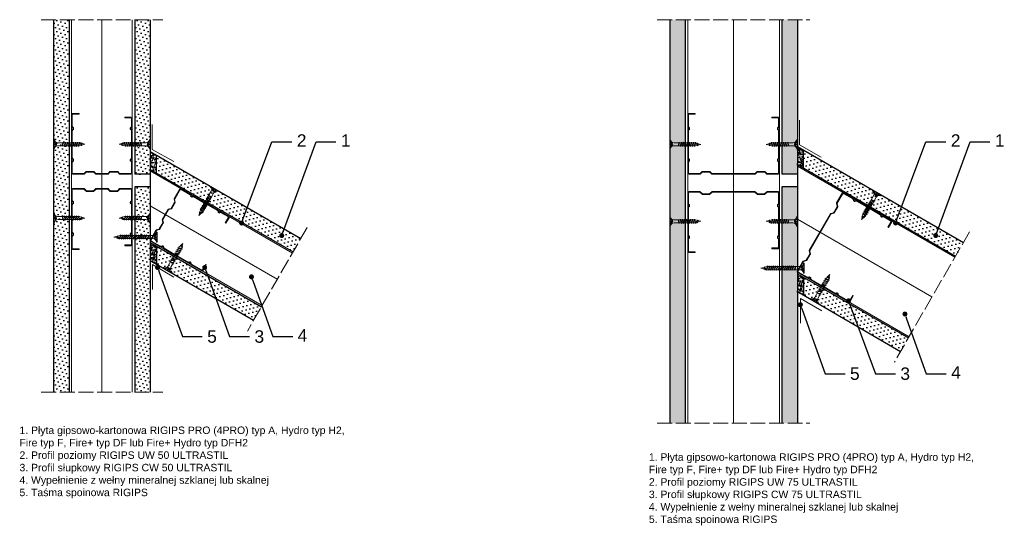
# Model space of a CAD drawing. Header units: millimetres. Extents: x 1651 to 2995, y 577 to 1691.
# Tile 3 of 4: x 1651 to 2443, y 1285 to 1691. Entities that reach past the tile are written whole.
import ezdxf
from ezdxf import colors
from ezdxf.entities.mleader import LeaderData, LeaderLine
from ezdxf.math import Vec2, Vec3

# ---------------------------------------------------------------- set-up
doc = ezdxf.new("R2010")
doc.units = ezdxf.units.MM
doc.linetypes.add('ACAD_ISO02W100', pattern=[15, 12, -3])
for name, color, linetype, lineweight in [('_ISOVER WELNA', 7, 'BATTING', 9), ('_RIGIPS AKCESORIA', 7, 'Continuous', 18), ('_RIGIPS G-K', 7, 'Continuous', 25), ('_RIGIPS PROFIL', 7, 'Continuous', 18), ('OPISY', 7, 'Continuous', 9), ('PRZERYWANA', 7, 'ACAD_ISO02W100', 9)]:
    doc.layers.add(name, color=color, linetype=linetype, lineweight=lineweight)
doc.styles.get("Standard").update_dxf_attribs({"font": 'arial.ttf'})
doc.linetypes.add('BATTING', pattern='A,0.00254,-2.54,[134,ltypeshp.shx,S=2.54,R=0,X=-2.54,Y=0],-5.08,[134,ltypeshp.shx,S=2.54,R=180,X=2.54,Y=0],-2.54', length=10.16254)
pattern_1 = [(7.5, (0.9, 0), (1.1542497, 2.1592223), [0, -1.9304, 0, -2.159, 0, -2.06375]), (337.5, (0.9, 0), (3.7385557, 1.9801355), [0, -1.0414, 0, -1.7399, 0, -0.66675]), (297.5, (-0.4528, 0.781), (3.4286904, -1.9712577), [0, -0.635, 0, -2.286, 0, -2.9845]), (287.5, (-0.4528, 0.781), (3.8636197, -0.943579), [0, -0.3175, 0, -1.4986, 0, -1.7145])]

# ---------------------------------------------------------------- blocks, each defined once
blk = doc.blocks.new('TN 25')
at = {"layer": '_RIGIPS AKCESORIA'}
for p, q in [((0, -0.84), (0, 7.16)), ((0, 7.16), (0.46, 7.16)), ((0.46, 4.78), (0, 4.78)), ((0, 3.5), (1.77, 3.5)), ((0, 2.83), (1.77, 2.83)), ((0.46, 1.64), (0, 1.64)), ((0.46, 7.16), (0.46, 4.78)), ((0.46, -0.84), (0.46, 1.64)), ((1.77, 3.5), (1.77, 4.2)), ((1.77, 2.83), (1.77, 2.18)), ((3.02, 4.46), (8.47, 4.46)), ((7.49, 2.01), (3.55, 2.01)), ((7.12, 4.46), (7.12, 3.18)), ((8.03, 2.01), (7.12, 4.46)), ((7.12, 3.18), (7.65, 1.53)), ((7.65, 1.53), (8.03, 2.01)), ((9.41, 2.01), (8.03, 2.01)), ((8.47, 4.46), (8.79, 5)), ((9.61, 1.51), (8.47, 4.46)), ((8.79, 5), (9.93, 2.01)), ((9, 4.46), (10.1, 4.46)), ((9.93, 2.01), (9.61, 1.51)), ((11.04, 2.01), (9.93, 2.01)), ((10.1, 4.46), (10.41, 5)), ((11.23, 1.51), (10.1, 4.46)), ((10.41, 5), (11.56, 2.01)), ((10.62, 4.46), (11.67, 4.46)), ((11.56, 2.01), (11.23, 1.51)), ((12.61, 2.01), (11.56, 2.01)), ((11.67, 4.46), (11.99, 5)), ((12.81, 1.51), (11.67, 4.46)), ((11.99, 5), (13.14, 2.01)), ((12.2, 4.46), (13.21, 4.46)), ((13.14, 2.01), (12.81, 1.51)), ((14.15, 2.01), (13.14, 2.01)), ((13.21, 4.46), (13.52, 5)), ((14.34, 1.51), (13.21, 4.46)), ((13.52, 5), (14.67, 2.01)), ((13.73, 4.46), (14.8, 4.46)), ((14.67, 2.01), (14.34, 1.51)), ((15.74, 2.01), (14.67, 2.01)), ((14.8, 4.46), (15.12, 5)), ((15.94, 1.51), (14.8, 4.46)), ((15.12, 5), (16.26, 2.01)), ((15.33, 4.46), (16.42, 4.46)), ((16.26, 2.01), (15.94, 1.51)), ((17.36, 2.01), (16.26, 2.01)), ((16.42, 4.46), (16.73, 5)), ((17.55, 1.51), (16.42, 4.46)), ((16.73, 5), (17.88, 2.01)), ((16.94, 4.46), (17.99, 4.46)), ((17.88, 2.01), (17.55, 1.51)), ((18.93, 2.01), (17.88, 2.01)), ((17.99, 4.46), (18.31, 5)), ((19.13, 1.51), (17.99, 4.46)), ((18.31, 5), (19.45, 2.01)), ((18.52, 4.46), (19.68, 4.46)), ((19.45, 2.01), (19.13, 1.51)), ((19.45, 2.01), (20.62, 2.01)), ((19.68, 4.46), (20, 5)), ((20.82, 1.51), (19.68, 4.46)), ((20, 5), (21.14, 2.01)), ((20.21, 4.46), (20.7, 4.46)), ((20.7, 4.46), (22.28, 3.98)), ((21.14, 2.01), (20.82, 1.51)), ((21.14, 2.01), (21.81, 2.12)), ((21.85, 1.83), (21.67, 3.28)), ((21.67, 3.28), (22.14, 2.4)), ((22.14, 2.4), (21.85, 1.83)), ((22.7, 2.36), (22.14, 2.4)), ((22.28, 3.98), (22.56, 4.37)), ((22.7, 2.36), (22.28, 3.98)), ((22.56, 4.37), (23.03, 2.71)), ((23.03, 2.71), (22.7, 2.36)), ((22.71, 3.85), (25, 3.24)), ((25, 3.24), (23.03, 2.71)), ((0, -0.84), (0.46, -0.84))]:
    blk.add_line(p, q, dxfattribs=at)
for centre, major_axis, ratio, start_param, end_param in [((3.09, 7.67), (0.17, 3.2), 0.826134, 1.773653, 3.180586), ((-0.04, 0.9), (0, 3.93), 0.848176, -0.720942, -0.151112), ((3.37, -1.57), (0.28, 3.57), 0.832181, 0.035984, 1.430787), ((-2.73, 15.91), (0, 14.76), 0.848176, 3.399396, 3.475072), ((0.59, 4.62), (0, 2.81), 0.848176, 3.475072, 3.862535), ((1.66, 3.18), (0, 0.895), 0.848176, -1.552777, -0.720942), ((1.66, 3.18), (0, 0.895), 0.848176, 3.862535, 4.730408)]:
    blk.add_ellipse(centre, major_axis=major_axis, ratio=ratio, start_param=start_param, end_param=end_param, dxfattribs=at)
blk = doc.blocks.new('CW 50 ULTRASTIL')
h = blk.add_hatch()
h.set_pattern_fill('ANSI31', color=256, scale=0.5, style=0)
h.paths.add_polyline_path([(28.56, 40.65, -0.198912), (28.71, 41), (30.21, 42.51, 0.198912), (30.36, 42.86), (30.36, 48.45, 0.198912), (30.21, 48.8), (28.71, 50.31, -0.198912), (28.56, 50.66), (28.56, 59.85, -0.198912), (28.71, 60.2), (30.21, 61.71, 0.198912), (30.36, 62.06), (30.36, 67.65, 0.198912), (30.21, 68), (28.71, 69.51, -0.198912), (28.56, 69.86), (28.56, 78.31, -0.414214), (29.36, 79.11), (37.68, 79.11, -0.198912), (38.04, 78.96), (38.74, 78.25, 0.198912), (39.1, 78.11), (39.68, 78.11, 0.198912), (40.04, 78.25), (40.74, 78.96, -0.198912), (41.1, 79.11), (50.38, 79.11, -0.198912), (50.74, 78.96), (51.44, 78.25, 0.198912), (51.8, 78.11), (52.38, 78.11, 0.198912), (52.74, 78.25), (53.44, 78.96, -0.198912), (53.8, 79.11), (63.08, 79.11, -0.198912), (63.44, 78.96), (64.14, 78.25, 0.198912), (64.5, 78.11), (65.08, 78.11, 0.198912), (65.44, 78.25), (66.14, 78.96, -0.198912), (66.5, 79.11), (75.66, 79.11, -0.414214), (76.46, 78.31), (76.46, 73.66), (77.01, 73.66), (77.01, 78.86, 0.414214), (76.21, 79.66), (66.5, 79.66, 0.198912), (66.14, 79.51), (65.44, 78.8, -0.198912), (65.08, 78.66), (64.5, 78.66, -0.198912), (64.14, 78.8), (63.44, 79.51, 0.198912), (63.08, 79.66), (53.8, 79.66, 0.198912), (53.44, 79.51), (52.74, 78.8, -0.198912), (52.38, 78.66), (51.8, 78.66, -0.198912), (51.44, 78.8), (50.74, 79.51, 0.198912), (50.38, 79.66), (41.1, 79.66, 0.198912), (40.74, 79.51), (40.04, 78.8, -0.198912), (39.68, 78.66), (39.1, 78.66, -0.198912), (38.74, 78.8), (38.04, 79.51, 0.198912), (37.68, 79.66), (28.81, 79.66, 0.414214), (28.01, 78.86), (28.01, 69.86, 0.198912), (28.16, 69.51), (29.66, 68, -0.198912), (29.81, 67.65), (29.81, 62.06, -0.198912), (29.66, 61.71), (28.16, 60.2, 0.198912), (28.01, 59.85), (28.01, 50.66, 0.198912), (28.16, 50.31), (29.66, 48.8, -0.198912), (29.81, 48.45), (29.81, 42.86, -0.198912), (29.66, 42.51), (28.16, 41, 0.198912), (28.01, 40.65), (28.01, 31.66, 0.414214), (28.81, 30.86), (37.68, 30.86, 0.198912), (38.04, 31), (38.74, 31.71, -0.198912), (39.1, 31.86), (39.68, 31.86, -0.198912), (40.04, 31.71), (40.74, 31, 0.198912), (41.1, 30.86), (50.38, 30.86, 0.198912), (50.74, 31), (51.44, 31.71, -0.198912), (51.8, 31.86), (52.38, 31.86, -0.198912), (52.74, 31.71), (53.44, 31, 0.198912), (53.8, 30.86), (63.08, 30.86, 0.198912), (63.44, 31), (64.14, 31.71, -0.198912), (64.5, 31.86), (65.08, 31.86, -0.198912), (65.44, 31.71), (66.14, 31, 0.198912), (66.5, 30.86), (73.21, 30.86, 0.414214), (74.01, 31.66), (74.01, 36.86), (73.46, 36.86), (73.46, 32.21, -0.414214), (72.66, 31.41), (66.5, 31.41, -0.198912), (66.14, 31.55), (65.44, 32.26, 0.198912), (65.08, 32.41), (64.5, 32.41, 0.198912), (64.14, 32.26), (63.44, 31.55, -0.198912), (63.08, 31.41), (53.8, 31.41, -0.198912), (53.44, 31.55), (52.74, 32.26, 0.198912), (52.38, 32.41), (51.8, 32.41, 0.198912), (51.44, 32.26), (50.74, 31.55, -0.198912), (50.38, 31.41), (41.1, 31.41, -0.198912), (40.74, 31.55), (40.04, 32.26, 0.198912), (39.68, 32.41), (39.1, 32.41, 0.198912), (38.74, 32.26), (38.04, 31.55, -0.198912), (37.68, 31.41), (29.36, 31.41, -0.414214), (28.56, 32.21)])
at = {"layer": '_RIGIPS PROFIL'}
for p, q in [((37.68, 79.66), (28.81, 79.66)), ((38.04, 79.51), (38.74, 78.8)), ((40.74, 79.51), (40.04, 78.8)), ((50.38, 79.66), (41.1, 79.66)), ((50.74, 79.51), (51.44, 78.8)), ((53.44, 79.51), (52.74, 78.8)), ((53.8, 79.66), (63.08, 79.66)), ((63.44, 79.51), (64.14, 78.8)), ((66.14, 79.51), (65.44, 78.8)), ((76.21, 79.66), (66.5, 79.66)), ((28.01, 78.86), (28.01, 69.86)), ((28.56, 78.31), (28.56, 69.86)), ((37.68, 79.11), (29.36, 79.11)), ((38.04, 78.96), (38.74, 78.25)), ((39.68, 78.66), (39.1, 78.66)), ((39.68, 78.11), (39.1, 78.11)), ((40.74, 78.96), (40.04, 78.25)), ((50.38, 79.11), (41.1, 79.11)), ((50.74, 78.96), (51.44, 78.25)), ((52.38, 78.66), (51.8, 78.66)), ((52.38, 78.11), (51.8, 78.11)), ((53.44, 78.96), (52.74, 78.25)), ((53.8, 79.11), (63.08, 79.11)), ((63.44, 78.96), (64.14, 78.25)), ((65.08, 78.66), (64.5, 78.66)), ((65.08, 78.11), (64.5, 78.11)), ((66.14, 78.96), (65.44, 78.25)), ((75.66, 79.11), (66.5, 79.11)), ((76.46, 73.66), (76.46, 78.31)), ((76.46, 73.66), (77.01, 73.66)), ((77.01, 73.66), (77.01, 78.86)), ((29.66, 68), (28.16, 69.51)), ((30.21, 68), (28.71, 69.51)), ((29.81, 67.65), (29.81, 62.06)), ((30.36, 67.65), (30.36, 62.06)), ((28.01, 59.85), (28.01, 50.66)), ((29.66, 61.71), (28.16, 60.2)), ((28.56, 59.85), (28.56, 50.66)), ((30.21, 61.71), (28.71, 60.2)), ((29.66, 48.8), (28.16, 50.31)), ((30.21, 48.8), (28.71, 50.31)), ((29.81, 42.86), (29.81, 48.45)), ((30.36, 42.86), (30.36, 48.45)), ((28.01, 31.66), (28.01, 40.65)), ((29.66, 42.51), (28.16, 41)), ((28.56, 32.21), (28.56, 40.65)), ((30.21, 42.51), (28.71, 41)), ((38.04, 31.55), (38.74, 32.26)), ((38.04, 31), (38.74, 31.71)), ((39.68, 32.41), (39.1, 32.41)), ((39.68, 31.86), (39.1, 31.86)), ((40.74, 31.55), (40.04, 32.26)), ((40.74, 31), (40.04, 31.71)), ((50.74, 31.55), (51.44, 32.26)), ((50.74, 31), (51.44, 31.71)), ((52.38, 32.41), (51.8, 32.41)), ((52.38, 31.86), (51.8, 31.86)), ((53.44, 31.55), (52.74, 32.26)), ((53.44, 31), (52.74, 31.71)), ((63.44, 31.55), (64.14, 32.26)), ((63.44, 31), (64.14, 31.71)), ((65.08, 32.41), (64.5, 32.41)), ((65.08, 31.86), (64.5, 31.86)), ((66.14, 31.55), (65.44, 32.26)), ((66.14, 31), (65.44, 31.71)), ((73.46, 36.86), (73.46, 32.21)), ((73.46, 36.86), (74.01, 36.86)), ((74.01, 36.86), (74.01, 31.66)), ((37.68, 30.86), (28.81, 30.86)), ((37.68, 31.41), (29.36, 31.41)), ((50.38, 31.41), (41.1, 31.41)), ((50.38, 30.86), (41.1, 30.86)), ((53.8, 31.41), (63.08, 31.41)), ((53.8, 30.86), (63.08, 30.86)), ((72.66, 31.41), (66.5, 31.41)), ((73.21, 30.86), (66.5, 30.86))]:
    blk.add_line(p, q, dxfattribs=at)
for centre, radius, start, end in [((28.81, 78.86), 0.8, 90, 180), ((37.68, 79.16), 0.5, 45, 90), ((41.1, 79.16), 0.5, 90, 135), ((50.38, 79.16), 0.5, 45, 90), ((53.8, 79.16), 0.5, 90, 135), ((63.08, 79.16), 0.5, 45, 90), ((66.5, 79.16), 0.5, 90, 135), ((76.21, 78.86), 0.8, 0, 90), ((29.36, 78.31), 0.8, 90, 180), ((37.68, 78.61), 0.5, 45, 90), ((39.1, 79.16), 0.5, 225, 270), ((39.1, 78.61), 0.5, 225, 270), ((39.68, 79.16), 0.5, 270, 315), ((39.68, 78.61), 0.5, 270, 315), ((41.1, 78.61), 0.5, 90, 135), ((50.38, 78.61), 0.5, 45, 90), ((51.8, 79.16), 0.5, 225, 270), ((51.8, 78.61), 0.5, 225, 270), ((52.38, 79.16), 0.5, 270, 315), ((52.38, 78.61), 0.5, 270, 315), ((53.8, 78.61), 0.5, 90, 135), ((63.08, 78.61), 0.5, 45, 90), ((64.5, 79.16), 0.5, 225, 270), ((64.5, 78.61), 0.5, 225, 270), ((65.08, 79.16), 0.5, 270, 315), ((65.08, 78.61), 0.5, 270, 315), ((66.5, 78.61), 0.5, 90, 135), ((75.66, 78.31), 0.8, 0, 90), ((28.51, 69.86), 0.5, 180, 225), ((29.06, 69.86), 0.5, 180, 225), ((29.31, 67.65), 0.5, 0, 45), ((29.86, 67.65), 0.5, 0, 45), ((28.51, 59.85), 0.5, 135, 180), ((29.06, 59.85), 0.5, 135, 180), ((29.31, 62.06), 0.5, 315, 0), ((29.86, 62.06), 0.5, 315, 0), ((28.51, 50.66), 0.5, 180, 225), ((29.06, 50.66), 0.5, 180, 225), ((29.31, 48.45), 0.5, 0, 45), ((29.86, 48.45), 0.5, 0, 45), ((28.51, 40.65), 0.5, 135, 180), ((29.06, 40.65), 0.5, 135, 180), ((29.31, 42.86), 0.5, 315, 0), ((29.86, 42.86), 0.5, 315, 0), ((29.36, 32.21), 0.8, 180, 270), ((39.1, 31.91), 0.5, 90, 135), ((39.1, 31.36), 0.5, 90, 135), ((39.68, 31.91), 0.5, 45, 90), ((39.68, 31.36), 0.5, 45, 90), ((51.8, 31.91), 0.5, 90, 135), ((51.8, 31.36), 0.5, 90, 135), ((52.38, 31.91), 0.5, 45, 90), ((52.38, 31.36), 0.5, 45, 90), ((64.5, 31.91), 0.5, 90, 135), ((64.5, 31.36), 0.5, 90, 135), ((65.08, 31.91), 0.5, 45, 90), ((65.08, 31.36), 0.5, 45, 90), ((72.66, 32.21), 0.8, 270, 0), ((28.81, 31.66), 0.8, 180, 270), ((37.68, 31.91), 0.5, 270, 315), ((37.68, 31.36), 0.5, 270, 315), ((41.1, 31.91), 0.5, 225, 270), ((41.1, 31.36), 0.5, 225, 270), ((50.38, 31.91), 0.5, 270, 315), ((50.38, 31.36), 0.5, 270, 315), ((53.8, 31.91), 0.5, 225, 270), ((53.8, 31.36), 0.5, 225, 270), ((63.08, 31.91), 0.5, 270, 315), ((63.08, 31.36), 0.5, 270, 315), ((66.5, 31.91), 0.5, 225, 270), ((66.5, 31.36), 0.5, 225, 270), ((73.21, 31.66), 0.8, 270, 0)]:
    blk.add_arc(centre, radius, start, end, dxfattribs=at)
blk = doc.blocks.new('CW 75 ULTRASTIL')
h = blk.add_hatch()
h.set_pattern_fill('ANSI31', color=256, scale=0.5, style=0)
h.paths.add_polyline_path([(106.07, 103.31, -0.414214), (106.87, 104.11), (115.19, 104.11, -0.198912), (115.55, 103.96), (116.25, 103.25, 0.198912), (116.61, 103.11), (117.19, 103.11, 0.198912), (117.55, 103.25), (118.25, 103.96, -0.198912), (118.61, 104.11), (127.89, 104.11, -0.198912), (128.25, 103.96), (128.95, 103.25, 0.198912), (129.31, 103.11), (129.89, 103.11, 0.198912), (130.25, 103.25), (130.95, 103.96, -0.198912), (131.31, 104.11), (140.59, 104.11, -0.198912), (140.95, 103.96), (141.65, 103.25, 0.198912), (142.01, 103.11), (142.59, 103.11, 0.198912), (142.95, 103.25), (143.65, 103.96, -0.198912), (144.01, 104.11), (153.17, 104.11, -0.414214), (153.97, 103.31), (153.97, 98.66), (154.52, 98.66), (154.52, 103.86, 0.414214), (153.72, 104.66), (144.01, 104.66, 0.198912), (143.65, 104.51), (142.95, 103.8, -0.198912), (142.59, 103.66), (142.01, 103.66, -0.198912), (141.65, 103.8), (140.95, 104.51, 0.198912), (140.59, 104.66), (131.31, 104.66, 0.198912), (130.95, 104.51), (130.25, 103.8, -0.198912), (129.89, 103.66), (129.31, 103.66, -0.198912), (128.95, 103.8), (128.25, 104.51, 0.198912), (127.89, 104.66), (118.61, 104.66, 0.198912), (118.25, 104.51), (117.55, 103.8, -0.198912), (117.19, 103.66), (116.61, 103.66, -0.198912), (116.25, 103.8), (115.55, 104.51, 0.198912), (115.19, 104.66), (106.32, 104.66, 0.414214), (105.52, 103.86), (105.52, 94.86, 0.198912), (105.67, 94.51), (107.17, 93, -0.198912), (107.32, 92.65), (107.32, 87.06, -0.198912), (107.17, 86.71), (105.67, 85.2, 0.198912), (105.52, 84.85), (105.52, 50.66, 0.198912), (105.67, 50.31), (107.17, 48.8, -0.198912), (107.32, 48.45), (107.32, 42.86, -0.198912), (107.17, 42.51), (105.67, 41, 0.198912), (105.52, 40.65), (105.52, 31.66, 0.414214), (106.32, 30.86), (115.19, 30.86, 0.198912), (115.55, 31), (116.25, 31.71, -0.198912), (116.61, 31.86), (117.19, 31.86, -0.198912), (117.55, 31.71), (118.25, 31, 0.198912), (118.61, 30.86), (127.89, 30.86, 0.198912), (128.25, 31), (128.95, 31.71, -0.198912), (129.31, 31.86), (129.89, 31.86, -0.198912), (130.25, 31.71), (130.95, 31, 0.198912), (131.31, 30.86), (140.59, 30.86, 0.198912), (140.95, 31), (141.65, 31.71, -0.198912), (142.01, 31.86), (142.59, 31.86, -0.198912), (142.95, 31.71), (143.65, 31, 0.198912), (144.01, 30.86), (150.72, 30.86, 0.414214), (151.52, 31.66), (151.52, 36.86), (150.97, 36.86), (150.97, 32.21, -0.414214), (150.17, 31.41), (144.01, 31.41, -0.198912), (143.65, 31.55), (142.95, 32.26, 0.198912), (142.59, 32.41), (142.01, 32.41, 0.198912), (141.65, 32.26), (140.95, 31.55, -0.198912), (140.59, 31.41), (131.31, 31.41, -0.198912), (130.95, 31.55), (130.25, 32.26, 0.198912), (129.89, 32.41), (129.31, 32.41, 0.198912), (128.95, 32.26), (128.25, 31.55, -0.198912), (127.89, 31.41), (118.61, 31.41, -0.198912), (118.25, 31.55), (117.55, 32.26, 0.198912), (117.19, 32.41), (116.61, 32.41, 0.198912), (116.25, 32.26), (115.55, 31.55, -0.198912), (115.19, 31.41), (106.87, 31.41, -0.414214), (106.07, 32.21), (106.07, 40.65, -0.198912), (106.22, 41), (107.72, 42.51, 0.198912), (107.87, 42.86), (107.87, 48.45, 0.198912), (107.72, 48.8), (106.22, 50.31, -0.198912), (106.07, 50.66), (106.07, 84.85, -0.198912), (106.22, 85.2), (107.72, 86.71, 0.198912), (107.87, 87.06), (107.87, 92.65, 0.198912), (107.72, 93), (106.22, 94.51, -0.198912), (106.07, 94.86)])
at = {"layer": '_RIGIPS PROFIL'}
for p, q in [((105.52, 103.86), (105.52, 94.86)), ((106.07, 103.31), (106.07, 94.86)), ((115.19, 104.66), (106.32, 104.66)), ((115.19, 104.11), (106.87, 104.11)), ((115.55, 104.51), (116.25, 103.8)), ((115.55, 103.96), (116.25, 103.25)), ((117.19, 103.66), (116.61, 103.66)), ((117.19, 103.11), (116.61, 103.11)), ((118.25, 104.51), (117.55, 103.8)), ((118.25, 103.96), (117.55, 103.25)), ((127.89, 104.66), (118.61, 104.66)), ((127.89, 104.11), (118.61, 104.11)), ((128.25, 104.51), (128.95, 103.8)), ((128.25, 103.96), (128.95, 103.25)), ((129.89, 103.66), (129.31, 103.66)), ((129.89, 103.11), (129.31, 103.11)), ((130.95, 104.51), (130.25, 103.8)), ((130.95, 103.96), (130.25, 103.25)), ((131.31, 104.66), (140.59, 104.66)), ((131.31, 104.11), (140.59, 104.11)), ((140.95, 104.51), (141.65, 103.8)), ((140.95, 103.96), (141.65, 103.25)), ((142.59, 103.66), (142.01, 103.66)), ((142.59, 103.11), (142.01, 103.11)), ((143.65, 104.51), (142.95, 103.8)), ((143.65, 103.96), (142.95, 103.25)), ((153.72, 104.66), (144.01, 104.66)), ((153.17, 104.11), (144.01, 104.11)), ((153.97, 98.66), (153.97, 103.31)), ((154.52, 98.66), (154.52, 103.86)), ((153.97, 98.66), (154.52, 98.66)), ((107.17, 93), (105.67, 94.51)), ((107.72, 93), (106.22, 94.51)), ((107.32, 92.65), (107.32, 87.06)), ((107.87, 92.65), (107.87, 87.06)), ((105.52, 84.85), (105.52, 50.66)), ((107.17, 86.71), (105.67, 85.2)), ((106.07, 84.85), (106.07, 50.66)), ((107.72, 86.71), (106.22, 85.2)), ((107.17, 48.8), (105.67, 50.31)), ((107.72, 48.8), (106.22, 50.31)), ((107.32, 42.86), (107.32, 48.45)), ((107.87, 42.86), (107.87, 48.45)), ((105.52, 31.66), (105.52, 40.65)), ((107.17, 42.51), (105.67, 41)), ((106.07, 32.21), (106.07, 40.65)), ((107.72, 42.51), (106.22, 41)), ((115.55, 31.55), (116.25, 32.26)), ((115.55, 31), (116.25, 31.71)), ((117.19, 32.41), (116.61, 32.41)), ((117.19, 31.86), (116.61, 31.86)), ((118.25, 31.55), (117.55, 32.26)), ((118.25, 31), (117.55, 31.71)), ((128.25, 31.55), (128.95, 32.26)), ((128.25, 31), (128.95, 31.71)), ((129.89, 32.41), (129.31, 32.41)), ((129.89, 31.86), (129.31, 31.86)), ((130.95, 31.55), (130.25, 32.26)), ((130.95, 31), (130.25, 31.71)), ((140.95, 31.55), (141.65, 32.26)), ((140.95, 31), (141.65, 31.71)), ((142.59, 32.41), (142.01, 32.41)), ((142.59, 31.86), (142.01, 31.86)), ((143.65, 31.55), (142.95, 32.26)), ((143.65, 31), (142.95, 31.71)), ((150.97, 36.86), (150.97, 32.21)), ((150.97, 36.86), (151.52, 36.86)), ((151.52, 36.86), (151.52, 31.66)), ((115.19, 30.86), (106.32, 30.86)), ((115.19, 31.41), (106.87, 31.41)), ((127.89, 31.41), (118.61, 31.41)), ((127.89, 30.86), (118.61, 30.86)), ((131.31, 31.41), (140.59, 31.41)), ((131.31, 30.86), (140.59, 30.86)), ((150.17, 31.41), (144.01, 31.41)), ((150.72, 30.86), (144.01, 30.86))]:
    blk.add_line(p, q, dxfattribs=at)
for centre, radius, start, end in [((106.32, 103.86), 0.8, 90, 180), ((106.87, 103.31), 0.8, 90, 180), ((115.19, 104.16), 0.5, 45, 90), ((115.19, 103.61), 0.5, 45, 90), ((116.61, 104.16), 0.5, 225, 270), ((116.61, 103.61), 0.5, 225, 270), ((117.19, 104.16), 0.5, 270, 315), ((117.19, 103.61), 0.5, 270, 315), ((118.61, 104.16), 0.5, 90, 135), ((118.61, 103.61), 0.5, 90, 135), ((127.89, 104.16), 0.5, 45, 90), ((127.89, 103.61), 0.5, 45, 90), ((129.31, 104.16), 0.5, 225, 270), ((129.31, 103.61), 0.5, 225, 270), ((129.89, 104.16), 0.5, 270, 315), ((129.89, 103.61), 0.5, 270, 315), ((131.31, 104.16), 0.5, 90, 135), ((131.31, 103.61), 0.5, 90, 135), ((140.59, 104.16), 0.5, 45, 90), ((140.59, 103.61), 0.5, 45, 90), ((142.01, 104.16), 0.5, 225, 270), ((142.01, 103.61), 0.5, 225, 270), ((142.59, 104.16), 0.5, 270, 315), ((142.59, 103.61), 0.5, 270, 315), ((144.01, 104.16), 0.5, 90, 135), ((144.01, 103.61), 0.5, 90, 135), ((153.17, 103.31), 0.8, 0, 90), ((153.72, 103.86), 0.8, 0, 90), ((106.02, 94.86), 0.5, 180, 225), ((106.57, 94.86), 0.5, 180, 225), ((106.82, 92.65), 0.5, 0, 45), ((107.37, 92.65), 0.5, 0, 45), ((106.02, 84.85), 0.5, 135, 180), ((106.57, 84.85), 0.5, 135, 180), ((106.82, 87.06), 0.5, 315, 0), ((107.37, 87.06), 0.5, 315, 0), ((106.02, 50.66), 0.5, 180, 225), ((106.57, 50.66), 0.5, 180, 225), ((106.82, 48.45), 0.5, 0, 45), ((107.37, 48.45), 0.5, 0, 45), ((106.02, 40.65), 0.5, 135, 180), ((106.57, 40.65), 0.5, 135, 180), ((106.82, 42.86), 0.5, 315, 0), ((107.37, 42.86), 0.5, 315, 0), ((106.87, 32.21), 0.8, 180, 270), ((116.61, 31.91), 0.5, 90, 135), ((116.61, 31.36), 0.5, 90, 135), ((117.19, 31.91), 0.5, 45, 90), ((117.19, 31.36), 0.5, 45, 90), ((129.31, 31.91), 0.5, 90, 135), ((129.31, 31.36), 0.5, 90, 135), ((129.89, 31.91), 0.5, 45, 90), ((129.89, 31.36), 0.5, 45, 90), ((142.01, 31.91), 0.5, 90, 135), ((142.01, 31.36), 0.5, 90, 135), ((142.59, 31.91), 0.5, 45, 90), ((142.59, 31.36), 0.5, 45, 90), ((150.17, 32.21), 0.8, 270, 0), ((106.32, 31.66), 0.8, 180, 270), ((115.19, 31.91), 0.5, 270, 315), ((115.19, 31.36), 0.5, 270, 315), ((118.61, 31.91), 0.5, 225, 270), ((118.61, 31.36), 0.5, 225, 270), ((127.89, 31.91), 0.5, 270, 315), ((127.89, 31.36), 0.5, 270, 315), ((131.31, 31.91), 0.5, 225, 270), ((131.31, 31.36), 0.5, 225, 270), ((140.59, 31.91), 0.5, 270, 315), ((140.59, 31.36), 0.5, 270, 315), ((144.01, 31.91), 0.5, 225, 270), ((144.01, 31.36), 0.5, 225, 270), ((150.72, 31.66), 0.8, 270, 0)]:
    blk.add_arc(centre, radius, start, end, dxfattribs=at)
blk = doc.blocks.new('TN 35')
at = {"layer": '_RIGIPS AKCESORIA'}
for p, q in [((0, -0.84), (0, 7.16)), ((0, 7.16), (0.46, 7.16)), ((0.46, 4.78), (0, 4.78)), ((0, 3.5), (1.77, 3.5)), ((0, 2.83), (1.77, 2.83)), ((0.46, 1.64), (0, 1.64)), ((0.46, 7.16), (0.46, 4.78)), ((0.46, -0.84), (0.46, 1.64)), ((1.77, 3.5), (1.77, 4.2)), ((1.77, 2.83), (1.77, 2.18)), ((3.02, 4.46), (8.47, 4.46)), ((7.49, 2.01), (3.55, 2.01)), ((7.12, 4.46), (7.12, 3.18)), ((8.03, 2.01), (7.12, 4.46)), ((7.12, 3.18), (7.65, 1.53)), ((7.65, 1.53), (8.03, 2.01)), ((9.41, 2.01), (8.03, 2.01)), ((8.47, 4.46), (8.79, 5)), ((9.61, 1.51), (8.47, 4.46)), ((8.79, 5), (9.93, 2.01)), ((9, 4.46), (10.1, 4.46)), ((9.93, 2.01), (9.61, 1.51)), ((11.04, 2.01), (9.93, 2.01)), ((10.1, 4.46), (10.41, 5)), ((11.23, 1.51), (10.1, 4.46)), ((10.41, 5), (11.56, 2.01)), ((10.62, 4.46), (11.67, 4.46)), ((11.56, 2.01), (11.23, 1.51)), ((12.61, 2.01), (11.56, 2.01)), ((11.67, 4.46), (11.99, 5)), ((12.81, 1.51), (11.67, 4.46)), ((11.99, 5), (13.14, 2.01)), ((12.2, 4.46), (13.21, 4.46)), ((13.14, 2.01), (12.81, 1.51)), ((14.15, 2.01), (13.14, 2.01)), ((13.21, 4.46), (13.52, 5)), ((14.34, 1.51), (13.21, 4.46)), ((13.52, 5), (14.67, 2.01)), ((13.73, 4.46), (14.8, 4.46)), ((14.67, 2.01), (14.34, 1.51)), ((15.74, 2.01), (14.67, 2.01)), ((14.8, 4.46), (15.12, 5)), ((15.94, 1.51), (14.8, 4.46)), ((15.12, 5), (16.26, 2.01)), ((15.33, 4.46), (16.42, 4.46)), ((16.26, 2.01), (15.94, 1.51)), ((17.36, 2.01), (16.26, 2.01)), ((16.42, 4.46), (16.73, 5)), ((17.55, 1.51), (16.42, 4.46)), ((16.73, 5), (17.88, 2.01)), ((16.94, 4.46), (17.99, 4.46)), ((17.88, 2.01), (17.55, 1.51)), ((18.93, 2.01), (17.84, 2.01)), ((17.99, 4.46), (18.31, 5)), ((19.13, 1.51), (17.99, 4.46)), ((18.31, 5), (19.45, 2.01)), ((18.52, 4.46), (19.57, 4.46)), ((19.45, 2.01), (19.13, 1.51)), ((20.51, 2.01), (19.41, 2.01)), ((19.57, 4.46), (19.88, 5)), ((20.7, 1.51), (19.57, 4.46)), ((19.88, 5), (21.03, 2.01)), ((20.09, 4.46), (21.14, 4.46)), ((21.03, 2.01), (20.7, 1.51)), ((22.08, 2.01), (20.99, 2.01)), ((21.14, 4.46), (21.46, 5)), ((22.28, 1.51), (21.14, 4.46)), ((21.46, 5), (22.6, 2.01)), ((21.67, 4.46), (22.72, 4.46)), ((22.6, 2.01), (22.28, 1.51)), ((23.66, 2.01), (22.56, 2.01)), ((22.72, 4.46), (23.03, 5)), ((23.85, 1.51), (22.72, 4.46)), ((23.03, 5), (24.18, 2.01)), ((23.24, 4.46), (24.29, 4.46)), ((24.18, 2.01), (23.85, 1.51)), ((25.23, 2.01), (24.14, 2.01)), ((24.29, 4.46), (24.61, 5)), ((25.43, 1.51), (24.29, 4.46)), ((24.61, 5), (25.75, 2.01)), ((24.81, 4.46), (25.87, 4.46)), ((25.75, 2.01), (25.43, 1.51)), ((26.81, 2.01), (25.71, 2.01)), ((25.87, 4.46), (26.18, 5)), ((27, 1.51), (25.87, 4.46)), ((26.18, 5), (27.33, 2.01)), ((26.39, 4.46), (27.44, 4.46)), ((27.33, 2.01), (27, 1.51)), ((28.38, 2.01), (27.33, 2.01)), ((27.44, 4.46), (27.76, 5)), ((28.58, 1.51), (27.44, 4.46)), ((27.76, 5), (28.9, 2.01)), ((27.96, 4.46), (29.13, 4.46)), ((28.9, 2.01), (28.58, 1.51)), ((28.9, 2.01), (30.07, 2.01)), ((29.13, 4.46), (29.45, 5)), ((30.27, 1.51), (29.13, 4.46)), ((29.45, 5), (30.59, 2.01)), ((29.65, 4.46), (30.15, 4.46)), ((30.15, 4.46), (31.73, 3.98)), ((30.59, 2.01), (30.27, 1.51)), ((30.59, 2.01), (31.26, 2.12)), ((31.3, 1.83), (31.12, 3.28)), ((31.12, 3.28), (31.59, 2.4)), ((31.59, 2.4), (31.3, 1.83)), ((32.15, 2.36), (31.59, 2.4)), ((31.73, 3.98), (32.01, 4.37)), ((32.15, 2.36), (31.73, 3.98)), ((32.01, 4.37), (32.48, 2.71)), ((32.48, 2.71), (32.15, 2.36)), ((32.16, 3.85), (35, 3.24)), ((35, 3.24), (32.48, 2.71)), ((0, -0.84), (0.46, -0.84))]:
    blk.add_line(p, q, dxfattribs=at)
for centre, major_axis, ratio, start_param, end_param in [((3.09, 7.67), (0.17, 3.2), 0.826134, 1.773653, 3.180586), ((-0.04, 0.9), (0, 3.93), 0.848176, -0.720942, -0.151112), ((3.37, -1.57), (0.28, 3.57), 0.832181, 0.035984, 1.430787), ((-2.73, 15.91), (0, 14.76), 0.848176, 3.399396, 3.475072), ((0.59, 4.62), (0, 2.81), 0.848176, 3.475072, 3.862535), ((1.66, 3.18), (0, 0.895), 0.848176, -1.552777, -0.720942), ((1.66, 3.18), (0, 0.895), 0.848176, 3.862535, 4.730408)]:
    blk.add_ellipse(centre, major_axis=major_axis, ratio=ratio, start_param=start_param, end_param=end_param, dxfattribs=at)
blk = doc.blocks.new('_Dot')
at = {"color": 0, "linetype": 'ByBlock', "lineweight": -2}
blk.add_line((-0.5, 0), (-1, 0), dxfattribs=at)
at = {"color": 0, "linetype": 'ByBlock', "const_width": 0.5}
blk.add_lwpolyline([(-0.25, 0, 1), (0.25, 0, 1)], format="xyb", close=True, dxfattribs=at)

msp = doc.modelspace()

# ---------------------------------------------------------------- hatches: boundary and pattern name
at = {"layer": '_RIGIPS G-K'}
h = msp.add_hatch(dxfattribs=at)
h.set_pattern_fill('DOTS', color=256, scale=2, angle=45, style=0)
h.set_pattern_definition([(45, (-0.9, 0), (-1.122532, 3.367596), [0, -3.175])])
h.paths.add_polyline_path([(1690.6, 1691.17), (1678.1, 1691.17), (1678.1, 1391.56), (1690.6, 1391.56)])
h = msp.add_hatch(dxfattribs=at)
h.set_pattern_fill('DOTS', color=256, scale=2, angle=45, style=0)
h.set_pattern_definition([(45, (0.9, 0), (-1.122532, 3.367596), [0, -3.175])])
h.paths.add_polyline_path([(1743.4, 1566.86), (1755.9, 1566.86), (1755.9, 1691.17), (1743.4, 1691.17)])
h.paths.add_polyline_path([(1755.9, 1556.86), (1743.4, 1556.86), (1743.4, 1391.56), (1755.9, 1391.56)])
h = msp.add_hatch(dxfattribs=at)
h.set_pattern_fill('DOTS', color=256, scale=2, angle=45, style=0)
h.set_pattern_definition([(45, (273.0353, -7e-13), (-1.122532, 3.367596), [0, -3.175])])
h.paths.add_polyline_path([(2186.57, 1691.17), (2174.07, 1691.17), (2174.07, 1366.56), (2186.57, 1366.56)])
h = msp.add_hatch(dxfattribs=at)
h.set_pattern_fill('DOTS', color=256, scale=2, angle=45, style=0)
h.set_pattern_definition([(45, (363.3353, -7e-13), (-1.122532, 3.367596), [0, -3.175])])
h.paths.add_polyline_path([(2264.37, 1566.86), (2276.87, 1566.86), (2276.87, 1691.17), (2264.37, 1691.17)])
h.paths.add_polyline_path([(2276.87, 1556.86), (2264.37, 1556.86), (2264.37, 1366.56), (2276.87, 1366.56)])
h = msp.add_hatch(dxfattribs=at)
h.set_pattern_fill('AR-SAND', color=256, scale=0.05, angle=-30, style=0)
h.set_pattern_definition([(7.5, (274.8353, -7e-13), (1.1542497, 2.1592223), [0, -1.9304, 0, -2.159, 0, -2.06375]), (337.5, (274.8353, -7e-13), (3.7385557, 1.9801355), [0, -1.0414, 0, -1.7399, 0, -0.66675]), (297.5, (273.4825, 0.781), (3.4286904, -1.9712577), [0, -0.635, 0, -2.286, 0, -2.9845]), (287.5, (273.4825, 0.781), (3.8636197, -0.943579), [0, -0.3175, 0, -1.4986, 0, -1.7145])])
h.paths.add_polyline_path([(2281.79, 1586.24), (2276.87, 1589.08), (2276.87, 1574.65), (2281.79, 1571.81)])
h = msp.add_hatch(dxfattribs=at)
h.set_pattern_fill('DOTS', color=256, scale=2, angle=15, style=0)
h.set_pattern_definition([(15, (274.8353, -7e-13), (0.7116568, 3.4776897), [0, -3.175])])
h.paths.add_polyline_path([(2281.79, 1586.24), (2281.79, 1571.81), (2404.25, 1501.11), (2410.5, 1511.93)])
h = msp.add_hatch(dxfattribs=at)
h.set_pattern_fill('AR-SAND', color=256, scale=0.05, angle=-30, style=0)
h.set_pattern_definition(pattern_1)
h.paths.add_polyline_path([(1760.9, 1582.37), (1755.9, 1585.26), (1755.9, 1570.83), (1760.9, 1567.94)])
h = msp.add_hatch(dxfattribs=at)
h.set_pattern_fill('DOTS', color=256, scale=2, angle=15, style=0)
h.set_pattern_definition([(15, (0.9, 0), (0.7116568, 3.4776897), [0, -3.175])])
h.paths.add_polyline_path([(1760.9, 1582.37), (1760.9, 1567.94), (1870.85, 1504.46), (1877.1, 1515.28)])
h = msp.add_hatch(dxfattribs=at)
h.set_pattern_fill('AR-SAND', color=256, scale=0.05, angle=-30, style=0)
h.set_pattern_definition(pattern_1)
h.paths.add_polyline_path([(1760.9, 1509.05), (1755.9, 1511.94), (1755.9, 1497.5), (1760.9, 1494.62)])
h = msp.add_hatch(dxfattribs=at)
h.set_pattern_fill('DOTS', color=256, scale=2, angle=15, style=0)
h.set_pattern_definition([(15, (-525.808, 1078.9112), (0.7116568, 3.4776897), [0, -3.175])])
h.paths.add_polyline_path([(1760.9, 1509.05), (1760.9, 1494.62), (1839.1, 1449.46), (1845.35, 1460.29)])
h = msp.add_hatch(dxfattribs=at)
h.set_pattern_fill('AR-SAND', color=256, scale=0.05, angle=-30, style=0)
h.set_pattern_definition([(7.5, (521.7948, -25), (1.1542497, 2.1592223), [0, -1.9304, 0, -2.159, 0, -2.06375]), (337.5, (521.7948, -25), (3.7385557, 1.9801355), [0, -1.0414, 0, -1.7399, 0, -0.66675]), (297.5, (520.442, -24.219), (3.4286904, -1.9712577), [0, -0.635, 0, -2.286, 0, -2.9845]), (287.5, (520.442, -24.219), (3.8636197, -0.943579), [0, -0.3175, 0, -1.4986, 0, -1.7145])])
h.paths.add_polyline_path([(2281.79, 1484.05), (2276.79, 1486.94), (2276.79, 1472.5), (2281.79, 1469.62)])
h = msp.add_hatch(dxfattribs=at)
h.set_pattern_fill('DOTS', color=256, scale=2, angle=15, style=0)
h.set_pattern_definition([(15, (-4.913, 1053.9112), (0.7116568, 3.4776897), [0, -3.175])])
h.paths.add_polyline_path([(2281.79, 1484.05), (2281.79, 1469.62), (2360, 1424.46), (2366.25, 1435.29)])

# ---------------------------------------------------------------- linework, layer by layer
at = {"layer": '_ISOVER WELNA', "ltscale": 2.4}
for p, q in [((1717, 1691.17), (1717, 1391.56)), ((1858.1, 1482.37), (1755.9, 1541.38))]:
    msp.add_line(p, q, dxfattribs=at)
at = {"layer": '_ISOVER WELNA', "ltscale": 3.6}
for p, q in [((2225.47, 1691.17), (2225.47, 1366.56)), ((2385.25, 1468.2), (2276.87, 1530.77))]:
    msp.add_line(p, q, dxfattribs=at)
at = {"layer": '_RIGIPS AKCESORIA'}
for p, q in [((2278.72, 1610.41), (2278.72, 1590.41)), ((1757.44, 1606.84), (1757.44, 1586.84)), ((1757.44, 1586.84), (1774.89, 1577.06)), ((2278.72, 1590.41), (2296.16, 1580.63)), ((1757.74, 1474.24), (1757.74, 1494.24)), ((1757.74, 1494.24), (1774.98, 1484.1)), ((2279.3, 1447.05), (2279.3, 1467.05)), ((2279.3, 1467.05), (2296.54, 1456.91))]:
    msp.add_line(p, q, dxfattribs=at)
at = {"layer": '_RIGIPS G-K'}
for p, q in [((1678.1, 1691.17), (1678.1, 1391.56)), ((1690.6, 1691.17), (1690.6, 1391.56)), ((1743.4, 1691.17), (1743.4, 1566.86)), ((1755.9, 1691.17), (1755.9, 1566.86)), ((2174.07, 1691.17), (2174.07, 1366.56)), ((2186.57, 1691.17), (2186.57, 1366.56)), ((2264.37, 1691.17), (2264.37, 1566.86)), ((2276.87, 1691.17), (2276.87, 1566.86)), ((2276.87, 1589.08), (2410.5, 1511.93)), ((2281.79, 1571.81), (2281.79, 1586.24)), ((1755.9, 1585.26), (1877.1, 1515.28)), ((1760.9, 1567.94), (1760.9, 1582.37)), ((1755.9, 1570.83), (1870.85, 1504.46)), ((2276.87, 1574.65), (2404.25, 1501.11)), ((1755.9, 1566.86), (1743.4, 1566.86)), ((1755.9, 1566.86), (1755.9, 1391.56)), ((2276.87, 1566.86), (2264.37, 1566.86)), ((2276.87, 1566.86), (2276.87, 1366.56)), ((1755.9, 1556.86), (1743.4, 1556.86)), ((1743.4, 1556.86), (1743.4, 1391.56)), ((2276.87, 1556.86), (2264.37, 1556.86)), ((2264.37, 1556.86), (2264.37, 1366.56)), ((1755.9, 1511.94), (1845.35, 1460.29)), ((1760.9, 1509.05), (1760.9, 1494.62)), ((1755.9, 1497.5), (1839.1, 1449.46)), ((2276.87, 1486.89), (2366.25, 1435.29)), ((2281.79, 1484.05), (2281.79, 1469.62)), ((2276.87, 1472.46), (2360, 1424.46))]:
    msp.add_line(p, q, dxfattribs=at)
at = {"layer": '_RIGIPS PROFIL'}
for p, q in [((1692.6, 1691.17), (1692.6, 1391.56)), ((1741.4, 1691.17), (1741.4, 1391.56)), ((2188.57, 1691.17), (2188.57, 1366.56)), ((2262.37, 1691.17), (2262.37, 1366.56)), ((1755.9, 1569.56), (1870.3, 1503.5)), ((2276.87, 1573.38), (2403.7, 1500.15)), ((1755.9, 1513.21), (1845.9, 1461.24)), ((2276.87, 1488.16), (2366.8, 1436.24))]:
    msp.add_line(p, q, dxfattribs=at)
at = {"layer": 'PRZERYWANA'}
for p, q in [((1668.1, 1691.17), (1765.9, 1691.17)), ((2164.07, 1691.17), (2286.87, 1691.17)), ((2164.07, 1691.17), (2261.87, 1691.17)), ((1882.1, 1523.94), (1834.1, 1440.8)), ((2415.5, 1520.59), (2355, 1415.8)), ((1668.1, 1391.56), (1765.9, 1391.56)), ((2164.07, 1366.56), (2286.87, 1366.56))]:
    msp.add_line(p, q, dxfattribs=at)

# ---------------------------------------------------------------- block references
at = {"layer": '_RIGIPS AKCESORIA', "xscale": -1}
for p, rotation in [((1678.1, 1594.19), 180), ((2174.07, 1594.11), 180), ((1810.44, 1553.77), 59.99999999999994), ((2343.83, 1550.42), 59.99999999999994)]:
    msp.add_blockref('TN 25', p, dxfattribs=dict(at, rotation=rotation))
at = {"layer": '_RIGIPS AKCESORIA'}
for p, rotation in [((1755.9, 1594.19), 180), ((2276.87, 1594.11), 180), ((1772.44, 1487.95), 59.99999999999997), ((2293.33, 1462.95), 59.99999999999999)]:
    msp.add_blockref('TN 25', p, dxfattribs=dict(at, rotation=rotation))
for p in [(1678.1, 1528.39), (2174.07, 1525.78)]:
    msp.add_blockref('TN 25', p, dxfattribs=at)
at = {"layer": '_RIGIPS AKCESORIA', "xscale": -1}
for name, p in [('TN 25', (1755.9, 1528.39)), ('TN 25', (2276.87, 1525.78)), ('TN 35', (1761.5, 1513.11)), ('TN 35', (2282.39, 1488.11))]:
    msp.add_blockref(name, p, dxfattribs=at)
at = {"layer": '_RIGIPS PROFIL', "rotation": 90}
for name, p in [('CW 50 ULTRASTIL', (1772.25, 1538.85)), ('CW 75 ULTRASTIL', (2293.23, 1461.34))]:
    msp.add_blockref(name, p, dxfattribs=at)
at = {"layer": '_RIGIPS PROFIL', "xscale": -1}
for name, p, rotation in [('CW 50 ULTRASTIL', (1772.25, 1583.45), 90), ('CW 50 ULTRASTIL', (1771.15, 1596.38), 150), ('CW 75 ULTRASTIL', (2293.23, 1658.54), 90), ('CW 75 ULTRASTIL', (2237.42, 1631.79), 150.0000000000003)]:
    msp.add_blockref(name, p, dxfattribs=dict(at, rotation=rotation))

# ---------------------------------------------------------------- texts
at = {"char_height": 6, "attachment_point": 1}
for s, insert, width in [('1. Płyta gipsowo-kartonowa RIGIPS PRO (4PRO) typ A, Hydro typ H2, Fire typ F, Fire+ typ DF lub Fire+ Hydro typ DFH2\\P2. Profil poziomy RIGIPS UW 50 ULTRASTIL\\P3. Profil słupkowy RIGIPS CW 50 ULTRASTIL\\P4. Wypełnienie z wełny mineralnej szklanej lub skalnej\\P5. Taśma spoinowa RIGIPS', (1650.62, 1363.99), 261.9182), ('1. Płyta gipsowo-kartonowa RIGIPS PRO (4PRO) typ A, Hydro typ H2, Fire typ F, Fire+ typ DF lub Fire+ Hydro typ DFH2\\P2. Profil poziomy RIGIPS UW 75 ULTRASTIL\\P3. Profil słupkowy RIGIPS CW 75 ULTRASTIL\\P4. Wypełnienie z wełny mineralnej szklanej lub skalnej\\P5. Taśma spoinowa RIGIPS', (2157.34, 1342.43), 263.352)]:
    msp.add_mtext(s, dxfattribs=dict(at, insert=insert, width=width))

# ---------------------------------------------------------------- leaders
at = {"layer": 'OPISY'}
ml = msp.add_multileader_mtext('Standard', dxfattribs=at)
ml.set_content('2', color=256)
ml.set_leader_properties()
ml.set_arrow_properties(name='DOT')
ml.build(insert=Vec2(0, 0))
ctx = ml.context
ctx.base_point, ctx.char_height, ctx.landing_gap_size, ctx.plane_origin = Vec3(1869.89, 1593.01), 10, 4, Vec3(1677.3, 1736.67)
notes = []
notes.append((ctx, [(0, (1, 1, 0), (1853.89, 1593.01), (1, 0), 16, [(0, [(1829.42, 1527.65)], 0, [])])]))
ctx.mtext.insert, ctx.mtext.flow_direction = Vec3(1873.89, 1599.01), 5
ml = msp.add_multileader_mtext('Standard', dxfattribs=at)
ml.set_content('1', color=256)
ml.set_leader_properties()
ml.set_arrow_properties(name='DOT')
ml.build(insert=Vec2(0, 0))
ctx = ml.context
ctx.base_point, ctx.char_height, ctx.landing_gap_size, ctx.plane_origin = Vec3(1905.4, 1593.01), 10, 4, Vec3(1712.81, 1736.67)
notes.append((ctx, [(0, (1, 1, 0), (1889.4, 1593.01), (1, 0), 16, [(0, [(1861.74, 1517.6)], 0, [])])]))
ctx.mtext.insert, ctx.mtext.flow_direction = Vec3(1909.4, 1599.01), 5
ml = msp.add_multileader_mtext('Standard', dxfattribs=at)
ml.set_content('2', color=256)
ml.set_leader_properties()
ml.set_arrow_properties(name='DOT')
ml.build(insert=Vec2(0, 0))
ctx = ml.context
ctx.base_point, ctx.char_height, ctx.landing_gap_size, ctx.plane_origin = Vec3(2396.4, 1593.01), 10, 4, Vec3(2203.81, 1736.67)
notes.append((ctx, [(0, (1, 1, 0), (2380.4, 1593.01), (1, 0), 16, [(0, [(2355.92, 1527.65)], 0, [])])]))
ctx.mtext.insert, ctx.mtext.flow_direction = Vec3(2400.4, 1599.01), 5
ml = msp.add_multileader_mtext('Standard', dxfattribs=at)
ml.set_content('1', color=256)
ml.set_leader_properties()
ml.set_arrow_properties(name='DOT')
ml.build(insert=Vec2(0, 0))
ctx = ml.context
ctx.base_point, ctx.char_height, ctx.landing_gap_size, ctx.plane_origin = Vec3(2431.91, 1593.01), 10, 4, Vec3(2239.32, 1736.67)
notes.append((ctx, [(0, (1, 1, 0), (2415.91, 1593.01), (1, 0), 16, [(0, [(2388.25, 1517.6)], 0, [])])]))
ctx.mtext.insert, ctx.mtext.flow_direction = Vec3(2435.91, 1599.01), 5
ml = msp.add_multileader_mtext('Standard', dxfattribs=at)
ml.set_content('5', color=256)
ml.set_leader_properties()
ml.set_arrow_properties(name='DOT')
ml.build(insert=Vec2(0, 0))
ctx = ml.context
ctx.base_point, ctx.char_height, ctx.landing_gap_size, ctx.plane_origin = Vec3(1797.73, 1436.3), 10, 4, Vec3(1605.14, 1292.64)
notes.append((ctx, [(0, (1, 1, 0), (1781.73, 1436.3), (1, 0), 16, [(0, [(1761.78, 1491.87)], 0, [])])]))
ctx.mtext.insert, ctx.mtext.flow_direction = Vec3(1801.73, 1441.39), 5
ml = msp.add_multileader_mtext('Standard', dxfattribs=at)
ml.set_content('3', color=256)
ml.set_leader_properties()
ml.set_arrow_properties(name='DOT')
ml.build(insert=Vec2(0, 0))
ctx = ml.context
ctx.base_point, ctx.char_height, ctx.landing_gap_size, ctx.plane_origin = Vec3(1835.8, 1436.3), 10, 4, Vec3(1643.21, 1292.64)
notes.append((ctx, [(0, (1, 1, 0), (1819.8, 1436.3), (1, 0), 16, [(0, [(1799.71, 1491.84)], 0, [])])]))
ctx.mtext.insert, ctx.mtext.flow_direction = Vec3(1839.8, 1441.39), 5
ml = msp.add_multileader_mtext('Standard', dxfattribs=at)
ml.set_content('4', color=256)
ml.set_leader_properties()
ml.set_arrow_properties(name='DOT')
ml.build(insert=Vec2(0, 0))
ctx = ml.context
ctx.base_point, ctx.char_height, ctx.landing_gap_size, ctx.plane_origin = Vec3(1870.57, 1436.3), 10, 4, Vec3(1677.98, 1292.64)
notes.append((ctx, [(0, (1, 1, 0), (1854.57, 1436.3), (1, 0), 16, [(0, [(1837.36, 1484.35)], 0, [])])]))
ctx.mtext.insert, ctx.mtext.flow_direction = Vec3(1874.57, 1442.3), 5
ml = msp.add_multileader_mtext('Standard', dxfattribs=at)
ml.set_content('3', color=256)
ml.set_leader_properties()
ml.set_arrow_properties(name='DOT')
ml.build(insert=Vec2(0, 0))
ctx = ml.context
ctx.base_point, ctx.char_height, ctx.landing_gap_size, ctx.plane_origin = Vec3(2355.79, 1406.42), 10, 4, Vec3(2163.2, 1262.76)
notes.append((ctx, [(0, (1, 1, 0), (2339.79, 1406.42), (1, 0), 16, [(0, [(2318.01, 1465.04)], 0, [])])]))
ctx.mtext.insert, ctx.mtext.flow_direction = Vec3(2359.79, 1411.51), 5
ml = msp.add_multileader_mtext('Standard', dxfattribs=at)
ml.set_content('5', color=256)
ml.set_leader_properties()
ml.set_arrow_properties(name='DOT')
ml.build(insert=Vec2(0, 0))
ctx = ml.context
ctx.base_point, ctx.char_height, ctx.landing_gap_size, ctx.plane_origin = Vec3(2315.24, 1406.42), 10, 4, Vec3(2122.66, 1262.76)
notes.append((ctx, [(0, (1, 1, 0), (2299.24, 1406.42), (1, 0), 16, [(0, [(2279.3, 1461.98)], 0, [])])]))
ctx.mtext.insert, ctx.mtext.flow_direction = Vec3(2319.24, 1411.51), 5
ml = msp.add_multileader_mtext('Standard', dxfattribs=at)
ml.set_content('4', color=256)
ml.set_leader_properties()
ml.set_arrow_properties(name='DOT')
ml.build(insert=Vec2(0, 0))
ctx = ml.context
ctx.base_point, ctx.char_height, ctx.landing_gap_size, ctx.plane_origin = Vec3(2396.7, 1406.42), 10, 4, Vec3(2204.12, 1262.76)
notes.append((ctx, [(0, (1, 1, 0), (2380.7, 1406.42), (1, 0), 16, [(0, [(2363.49, 1454.47)], 0, [])])]))
ctx.mtext.insert, ctx.mtext.flow_direction = Vec3(2400.7, 1412.42), 5
for ctx, leaders in notes:
    for number, flags, end, landing, length, lines in leaders:
        leader = LeaderData()
        leader.index, (leader.has_last_leader_line, leader.has_dogleg_vector, leader.attachment_direction) = number, flags
        leader.last_leader_point, leader.dogleg_vector, leader.dogleg_length = Vec3(end), Vec3(landing), length
        for number, points, colour, breaks in lines:
            line = LeaderLine()
            line.index, line.vertices, line.color, line.breaks = number, Vec3.list(points), colors.encode_raw_color(colour), breaks
            leader.lines.append(line)
        ctx.leaders.append(leader)

doc.saveas('drawing.dxf')
